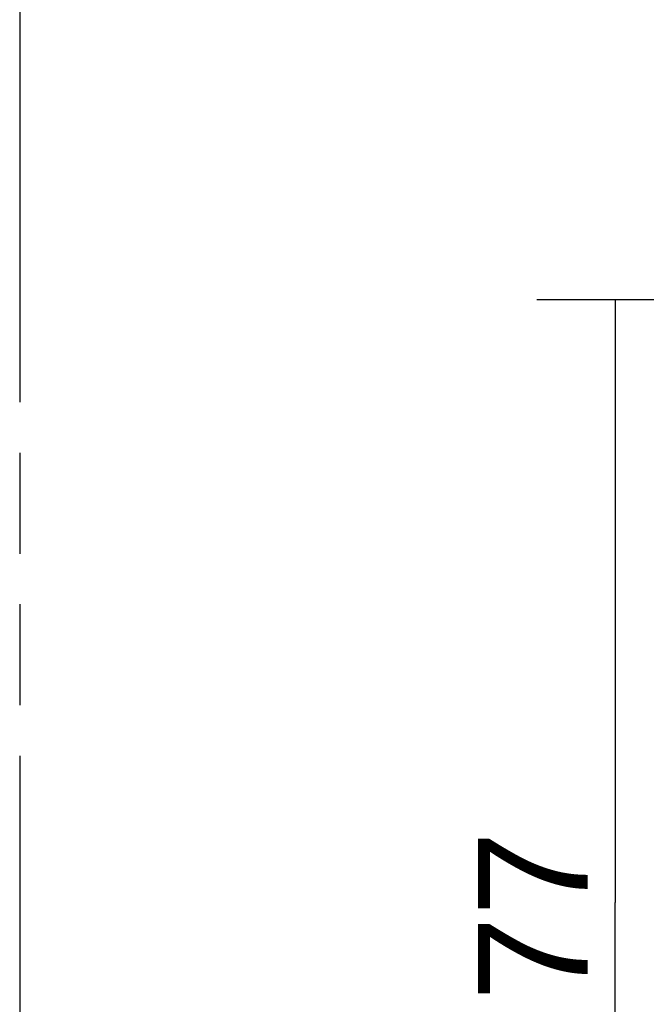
# Model space of a CAD drawing. Header units: millimetres. Extents: x 0 to 210, y 0 to 297.
# Tile 4 of 24: x 50 to 62, y 147 to 166. Entities that reach past the tile are written whole.
import ezdxf
from ezdxf.enums import TextEntityAlignment as Align

# ---------------------------------------------------------------- set-up
doc = ezdxf.new("R2010")
doc.units = ezdxf.units.MM
doc.header["$LTSCALE"] = 19.36
doc.linetypes.add('PHANTOM', pattern=[0.8, 0.45, -0.05, 0.1, -0.05, 0.1, -0.05])
doc.layers.get('0').update_dxf_attribs({"linetype": 'CONTINUOUS'})
doc.layers.add('DEFAULT_3', color=7, linetype='PHANTOM')
doc.layers.add('Z_DIM_2D', color=7, linetype='CONTINUOUS')
doc.styles.add('TEXTSTYLE_3', font='helveticaneueltw1g-ltcn.otf')
doc.dimstyles.new('DIMSTYLE_2', dxfattribs={"dimtxt": 2.1, "dimasz": 3.5, "dimexe": 1.5, "dimexo": 0, "dimgap": 0.525, "dimtad": 1, "dimdec": 3, "dimlfac": 3.333333, "dimdsep": 46, "dimtxsty": 'TEXTSTYLE_3', "dimblk": '_FILLED', "dimblk1": '_FILLED', "dimblk2": '_FILLED', "dimcen": 0.09, "dimclrt": 5, "dimadec": 3, "dimazin": 2, "dimtp": 0.3, "dimtm": 0.3, "dimtfac": 1, "dimtdec": 3, "dimtofl": 0, "dimtmove": 0, "dimatfit": 3, "dimldrblk": '_FILLED', "dimfxl": 1, "dimtolj": 1, "dimarcsym": 0})

# ---------------------------------------------------------------- blocks, each defined once
blk = doc.blocks.new('*D1')
at = {"layer": 'Z_DIM_2D', "color": 2, "linetype": 'CONTINUOUS'}
for p, q in [((73.764, 160.441), (60.034, 160.441)), ((61.534, 160.441), (61.534, 148.891)), ((61.534, 137.341), (61.534, 148.891)), ((73.764, 137.341), (60.034, 137.341))]:
    blk.add_line(p, q, dxfattribs=at)
at = {"layer": 'Z_DIM_2D', "color": 5, "linetype": 'CONTINUOUS', "style": 'TEXTSTYLE_3'}
blk.add_text('77', height=2.1, rotation=90, dxfattribs=at).set_placement((61.009, 148.63), align=Align.CENTER)
blk = doc.blocks.new('_FILLED')
at = {"color": 0, "linetype": 'BYBLOCK'}
blk.add_solid([(0, 0), (-1, 0.125), (-1, -0.125)], dxfattribs=at)
blk = doc.blocks.new('_NONE')

msp = doc.modelspace()

# ---------------------------------------------------------------- linework, layer by layer
at = {"layer": 'DEFAULT_3', "color": 7, "linetype": 'PHANTOM'}
msp.add_line((50.12864, 182.68), (50.12864, 132.68), dxfattribs=at)

# ---------------------------------------------------------------- dimensions: what is measured, and where the dimension line sits
at = {"layer": 'Z_DIM_2D', "color": 2, "linetype": 'CONTINUOUS'}
dim = msp.add_linear_dim(base=(61.53363, 137.34085), p1=(73.76415, 160.44085), p2=(73.76415, 137.34085), angle=270, dimstyle='DIMSTYLE_2', override={"dimblk1": 'NONE', "dimblk2": 'NONE', "dimsah": 1}, dxfattribs=at)
dim.commit()
dim.dimension.update_dxf_attribs({"geometry": '*D1', "text_midpoint": (61.53363, 148.62985), "dimtype": 160})

doc.saveas('drawing.dxf')
